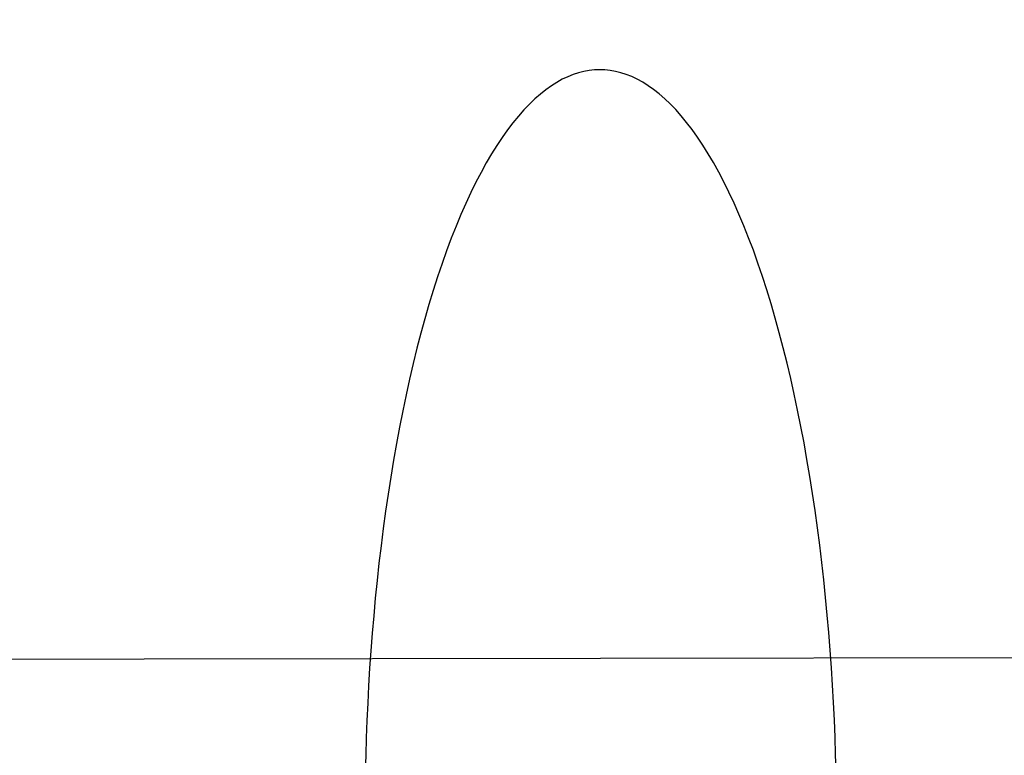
# Model space of a CAD drawing. Header units: millimetres. Extents: x -2852 to 102, y -106 to 97.
# Tile 154 of 256: x -2245 to -2236, y -4 to 3. Entities that reach past the tile are written whole.
import ezdxf

# ---------------------------------------------------------------- set-up
doc = ezdxf.new("R2010")
doc.units = ezdxf.units.MM
doc.header["$MEASUREMENT"] = 0
doc.layers.add('Predefinito', color=5, linetype='Continuous')

msp = doc.modelspace()

# ---------------------------------------------------------------- linework, layer by layer
at = {"layer": 'Predefinito', "extrusion": (-0.001366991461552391, 0.9999990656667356, 0)}
msp.add_lwpolyline([(1899.674573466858, 1028.425676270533), (1950.258311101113, 936.0311236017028), (1967.400196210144, 906.575531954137), (1985.126516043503, 877.4701447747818), (2004.656316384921, 847.0844636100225), (2025.496176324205, 816.669032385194), (2036.394788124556, 801.6049686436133), (2047.581462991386, 786.7526361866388), (2059.048771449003, 772.1737902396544), (2070.848342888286, 757.8628825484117), (2082.852187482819, 744.0269988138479), (2095.232192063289, 730.5284931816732), (2107.740481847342, 717.6917338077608), (2114.150143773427, 711.4284940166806), (2120.668526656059, 705.278737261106), (2127.105031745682, 699.4242024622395), (2133.651606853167, 693.6936066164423), (2140.312207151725, 688.0966408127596), (2147.090787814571, 682.6429961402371), (2153.75026149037, 677.5237656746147), (2160.526113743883, 672.5595220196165), (2167.421020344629, 667.7628195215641), (2174.437410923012, 663.1468989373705), (2181.31288946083, 658.8844485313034), (2188.305132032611, 654.8160355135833), (2195.415453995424, 650.9559758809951), (2202.64302808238, 647.320413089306), (2209.73752194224, 644.0360807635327), (2216.937413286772, 640.9926609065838), (2220.575985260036, 639.5662277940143), (2224.239767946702, 638.2060043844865), (2227.928330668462, 636.9140345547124), (2231.64124274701, 635.6923621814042), (2235.831195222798, 634.408737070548), (2240.048173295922, 633.2171015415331), (2244.289387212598, 632.1182628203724), (2248.553001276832, 631.1118868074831), (2252.586947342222, 630.2482168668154), (2256.637848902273, 629.4656582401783), (2260.704069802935, 628.7638639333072), (2264.783395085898, 628.1424203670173), (2268.846862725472, 627.6041235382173), (2272.919590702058, 627.1439552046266), (2277.000234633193, 626.7611647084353), (2281.087450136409, 626.4550013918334), (2285.179869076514, 626.2246883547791), (2289.276028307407, 626.0693437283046), (2293.374440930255, 625.98805940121), (2297.473620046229, 625.979927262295), (2305.646792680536, 626.1784472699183), (2313.808414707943, 626.6564582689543), (2321.949898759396, 627.4059781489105), (2330.063045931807, 628.4188195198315), (2338.132338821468, 629.6855258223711), (2346.159212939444, 631.19934427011), (2354.137618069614, 632.9527950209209), (2362.061503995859, 634.9383982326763), (2369.890818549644, 637.1387617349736), (2377.655943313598, 639.5559469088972), (2385.352627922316, 642.1840648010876), (2392.976220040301, 645.0172180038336), (2400.434543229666, 648.0133496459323), (2407.813089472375, 651.2003683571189), (2415.108121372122, 654.574644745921), (2422.315901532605, 658.1325494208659), (2429.27810764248, 661.7871694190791), (2436.148314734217, 665.6118309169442), (2442.921659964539, 669.6045235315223), (2449.593583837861, 673.7639364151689), (2455.744190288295, 677.8085140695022), (2461.79696152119, 681.9980824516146), (2467.746880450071, 686.3327562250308), (2473.588068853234, 690.8129082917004), (2480.985152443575, 696.835755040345), (2488.178176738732, 703.1012744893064), (2491.987888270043, 706.5957953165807), (2495.734193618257, 710.1583616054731), (2499.416204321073, 713.7875134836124), (2503.033206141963, 717.481423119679), (2509.945883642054, 724.9170763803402), (2516.605686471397, 732.579540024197), (2522.960022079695, 740.3811103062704), (2529.075879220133, 748.3716608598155), (2534.957113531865, 756.5253814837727), (2540.622272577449, 764.8319886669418), (2546.117810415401, 773.3251265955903), (2551.423854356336, 781.9349877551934), (2556.659804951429, 790.8208707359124), (2561.739512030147, 799.7986763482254), (2571.509788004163, 817.9680090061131), (2626.827584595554, 928.1936540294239), (2638.541319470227, 949.7322297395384), (2651.215680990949, 971.6716347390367), (2674.70444038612, 1009.524286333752), (2677.831677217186, 1014.878638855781), (2679.262425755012, 1017.450514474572), (2680.646061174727, 1020.04534911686), (2681.887900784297, 1022.49666156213), (2683.067744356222, 1024.978650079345), (2684.055893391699, 1027.222851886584), (2684.522245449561, 1028.356636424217), (2684.967345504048, 1029.498783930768)], dxfattribs=at)
msp.add_lwpolyline([(1899.674573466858, 1028.425676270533), (1950.258311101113, 936.0311236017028), (1967.400196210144, 906.575531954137), (1985.126516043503, 877.4701447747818), (2004.656316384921, 847.0844636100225), (2025.496176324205, 816.669032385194), (2036.394788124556, 801.6049686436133), (2047.581462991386, 786.7526361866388), (2059.048771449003, 772.1737902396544), (2070.848342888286, 757.8628825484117), (2082.852187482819, 744.0269988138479), (2095.232192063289, 730.5284931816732), (2107.740481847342, 717.6917338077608), (2114.150143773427, 711.4284940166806), (2120.668526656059, 705.278737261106), (2127.105031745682, 699.4242024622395), (2133.651606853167, 693.6936066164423), (2140.312207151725, 688.0966408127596), (2147.090787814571, 682.6429961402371), (2153.75026149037, 677.5237656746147), (2160.526113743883, 672.5595220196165), (2167.421020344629, 667.7628195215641), (2174.437410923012, 663.1468989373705), (2181.31288946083, 658.8844485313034), (2188.305132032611, 654.8160355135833), (2195.415453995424, 650.9559758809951), (2202.64302808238, 647.320413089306), (2209.73752194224, 644.0360807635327), (2216.937413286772, 640.9926609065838), (2220.575985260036, 639.5662277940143), (2224.239767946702, 638.2060043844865), (2227.928330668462, 636.9140345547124), (2231.64124274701, 635.6923621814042), (2235.831195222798, 634.408737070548), (2240.048173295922, 633.2171015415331), (2244.289387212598, 632.1182628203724), (2248.553001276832, 631.1118868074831), (2252.586947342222, 630.2482168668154), (2256.637848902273, 629.4656582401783), (2260.704069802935, 628.7638639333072), (2264.783395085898, 628.1424203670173), (2268.846862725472, 627.6041235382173), (2272.919590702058, 627.1439552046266), (2277.000234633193, 626.7611647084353), (2281.087450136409, 626.4550013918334), (2285.179869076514, 626.2246883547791), (2289.276028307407, 626.0693437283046), (2293.374440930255, 625.98805940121), (2297.473620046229, 625.979927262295), (2305.646792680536, 626.1784472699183), (2313.808414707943, 626.6564582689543), (2321.949898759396, 627.4059781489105), (2330.063045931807, 628.4188195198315), (2338.132338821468, 629.6855258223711), (2346.159212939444, 631.19934427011), (2354.137618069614, 632.9527950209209), (2362.061503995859, 634.9383982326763), (2369.890818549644, 637.1387617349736), (2377.655943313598, 639.5559469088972), (2385.352627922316, 642.1840648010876), (2392.976220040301, 645.0172180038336), (2400.434543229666, 648.0133496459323), (2407.813089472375, 651.2003683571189), (2415.108121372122, 654.574644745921), (2422.315901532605, 658.1325494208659), (2429.27810764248, 661.7871694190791), (2436.148314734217, 665.6118309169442), (2442.921659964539, 669.6045235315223), (2449.593583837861, 673.7639364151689), (2455.744190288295, 677.8085140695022), (2461.79696152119, 681.9980824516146), (2467.746880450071, 686.3327562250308), (2473.588068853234, 690.8129082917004), (2480.985152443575, 696.835755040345), (2488.178176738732, 703.1012744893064), (2491.987888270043, 706.5957953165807), (2495.734193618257, 710.1583616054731), (2499.416204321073, 713.7875134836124), (2503.033206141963, 717.481423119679), (2509.945883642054, 724.9170763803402), (2516.605686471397, 732.579540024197), (2522.960022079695, 740.3811103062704), (2529.075879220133, 748.3716608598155), (2534.957113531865, 756.5253814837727), (2540.622272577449, 764.8319886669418), (2546.117810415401, 773.3251265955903), (2551.423854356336, 781.9349877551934), (2556.659804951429, 790.8208707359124), (2561.739512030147, 799.7986763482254), (2571.509788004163, 817.9680090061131), (2626.827584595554, 928.1936540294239), (2638.541319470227, 949.7322297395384), (2651.215680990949, 971.6716347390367), (2674.70444038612, 1009.524286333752), (2677.831677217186, 1014.878638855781), (2679.262425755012, 1017.450514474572), (2680.646061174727, 1020.04534911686), (2681.887900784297, 1022.49666156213), (2683.067744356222, 1024.978650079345), (2684.055893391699, 1027.222851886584), (2684.522245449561, 1028.356636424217), (2684.967345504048, 1029.498783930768)], dxfattribs=at)
at = {"layer": 'Predefinito'}
msp.add_polyline3d([(-2237.856910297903, -4.11349711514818, 626.5843823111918), (-2237.861049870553, -3.954489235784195, 626.5962735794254), (-2237.866371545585, -3.794489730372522, 626.6117446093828), (-2237.872899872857, -3.633618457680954, 626.630870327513), (-2237.880658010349, -3.472000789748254, 626.6537214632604), (-2237.889667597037, -3.309767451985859, 626.68036416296), (-2237.89994862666, -3.147054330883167, 626.7108596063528), (-2237.911519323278, -2.984002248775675, 626.745263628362), (-2237.924396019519, -2.820756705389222, 626.7836263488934), (-2237.938593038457, -2.657467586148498, 626.8259918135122), (-2237.954122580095, -2.494288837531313, 626.8723976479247), (-2237.970994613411, -2.331378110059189, 626.9228747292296), (-2237.989216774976, -2.168896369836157, 626.9774468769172), (-2238.008794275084, -2.00700747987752, 627.0361305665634), (-2238.029729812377, -1.845877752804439, 627.098934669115), (-2238.052023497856, -1.685675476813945, 627.1658602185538), (-2238.075672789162, -1.526570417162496, 627.2369002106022), (-2238.100672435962, -1.368733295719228, 627.3120394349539), (-2238.127014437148, -1.212335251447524, 627.3912543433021), (-2238.154688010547, -1.057547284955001, 627.4745129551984), (-2238.183679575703, -0.9045396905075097, 627.5617748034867), (-2238.213972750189, -0.7534814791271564, 627.6529909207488), (-2238.245548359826, -0.6045397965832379, 627.7481038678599), (-2238.278384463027, -0.4578793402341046, 627.8470478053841), (-2238.312456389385, -0.3136617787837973, 627.9497486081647), (-2238.347736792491, -0.1720451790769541, 628.0561240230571), (-2238.384195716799, -0.0331834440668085, 628.1660838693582), (-2238.421800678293, 0.1027742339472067, 628.2795302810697), (-2238.460516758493, 0.2356839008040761, 628.3963579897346), (-2238.500306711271, 0.365407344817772, 628.516454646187), (-2238.541131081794, 0.4918125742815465, 628.6397011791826), (-2238.582948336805, 0.6147742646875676, 628.7659721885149), (-2238.625715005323, 0.7341741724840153, 628.8951363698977), (-2238.66938582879, 0.8499015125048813, 629.0270569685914), (-2238.713913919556, 0.9618532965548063, 629.1615922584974), (-2238.759250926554, 1.069934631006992, 629.2985960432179), (-2238.805347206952, 1.174058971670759, 629.4379181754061), (-2238.852152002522, 1.274148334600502, 629.5794050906), (-2238.899613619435, 1.370133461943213, 629.7229003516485), (-2238.947679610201, 1.46195394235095, 629.8682451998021), (-2238.996296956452, 1.549558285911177, 630.0152791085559), (-2239.045412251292, 1.632903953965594, 630.1638403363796), (-2239.094971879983, 1.711957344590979, 630.3137664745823), (-2239.144922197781, 1.786693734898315, 630.4648949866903), (-2239.195209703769, 1.857097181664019, 630.6170637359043), (-2239.245781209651, 1.923160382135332, 630.7701114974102), (-2239.296584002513, 1.984884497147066, 630.9238784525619), (-2239.347566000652, 2.042278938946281, 631.0782066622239), (-2239.398675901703, 2.095361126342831, 631.2329405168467), (-2239.449863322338, 2.144156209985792, 631.3879271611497), (-2239.501078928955, 2.188696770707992, 631.5430168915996), (-2239.552274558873, 2.229022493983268, 631.6980635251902), (-2239.603403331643, 2.265179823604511, 631.8529247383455), (-2239.654419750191, 2.297221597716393, 632.0074623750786), (-2239.705279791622, 2.325206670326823, 632.1615427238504), (-2239.755940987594, 2.349199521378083, 632.31503676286), (-2239.806362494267, 2.369269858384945, 632.4678203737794), (-2239.856505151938, 2.385492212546, 632.6197745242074), (-2239.906331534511, 2.39794553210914, 632.7707854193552), (-2239.95580598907, 2.406712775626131, 632.9207446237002), (-2240.004894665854, 2.411880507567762, 633.0695491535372), (-2240.053565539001, 2.413538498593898, 633.2171015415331), (-2240.102231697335, 2.411747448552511, 633.3646539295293), (-2240.151306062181, 2.406445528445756, 633.5134584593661), (-2240.200756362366, 2.397543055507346, 633.663417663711), (-2240.250548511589, 2.384953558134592, 633.8144285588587), (-2240.300646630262, 2.368594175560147, 633.9663827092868), (-2240.351013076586, 2.34838606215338, 634.1191663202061), (-2240.401608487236, 2.324254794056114, 634.2726603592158), (-2240.452391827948, 2.296130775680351, 634.4267407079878), (-2240.503320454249, 2.263949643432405, 634.5812783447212), (-2240.554350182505, 2.227652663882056, 634.7361395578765), (-2240.605435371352, 2.187187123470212, 634.8911861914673), (-2240.65652901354, 2.142506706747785, 635.0462759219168), (-2240.70758283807, 2.093571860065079, 635.2012625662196), (-2240.75854742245, 2.04035013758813, 635.3559964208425), (-2240.809372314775, 1.982816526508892, 635.5103246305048), (-2240.86000616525, 1.920953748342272, 635.6640915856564), (-2240.910396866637, 1.85475253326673, 635.8171393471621), (-2240.960491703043, 1.784211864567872, 635.9693080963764), (-2241.010237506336, 1.709339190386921, 636.1204366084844), (-2241.059580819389, 1.630150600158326, 636.270362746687), (-2241.108468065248, 1.546670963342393, 636.4189239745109), (-2241.156845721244, 1.458934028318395, 636.5659578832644), (-2241.204660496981, 1.366982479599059, 636.7113027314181), (-2241.25185951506, 1.270867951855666, 636.8547979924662), (-2241.298390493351, 1.170650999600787, 636.9962849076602), (-2241.344201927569, 1.0664010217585, 637.1356070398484), (-2241.389243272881, 0.9581961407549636, 637.272610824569), (-2241.433465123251, 0.846123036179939, 637.407146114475), (-2241.47681938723, 0.7302767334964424, 637.5390667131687), (-2241.51925945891, 0.6107603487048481, 637.6682308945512), (-2241.560740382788, 0.4876847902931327, 637.7945019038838), (-2241.601219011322, 0.3611684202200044, 637.9177484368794), (-2241.640654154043, 0.2313366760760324, 638.037845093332), (-2241.679006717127, 0.0983216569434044, 638.1546728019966), (-2241.716239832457, -0.0377383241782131, 638.2681192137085), (-2241.752318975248, -0.1766992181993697, 638.3780790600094), (-2241.787212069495, -0.3184117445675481, 638.4844544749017), (-2241.820889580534, -0.4627219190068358, 638.5871552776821), (-2241.853324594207, -0.6094716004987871, 638.6860992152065), (-2241.884492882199, -0.7584990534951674, 638.7812121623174), (-2241.914372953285, -0.9096395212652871, 638.8724282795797), (-2241.94294609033, -1.062725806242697, 638.959690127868), (-2241.970196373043, -1.217588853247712, 639.0429487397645), (-2241.996110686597, -1.374058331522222, 639.1221636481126), (-2242.020678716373, -1.531963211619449, 639.1973028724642), (-2242.043892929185, -1.691132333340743, 639.2683428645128), (-2242.065748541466, -1.851394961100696, 639.3352684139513), (-2242.086243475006, -2.012581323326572, 639.3980725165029), (-2242.1053783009, -2.174523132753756, 639.4567562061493), (-2242.123156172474, -2.337054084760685, 639.5113283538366), (-2242.139582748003, -2.500010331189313, 639.5618054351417), (-2242.154666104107, -2.663230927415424, 639.6082112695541), (-2242.16841664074, -2.826558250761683, 639.650576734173), (-2242.180846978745, -2.989838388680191, 639.6889394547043), (-2242.191971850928, -3.152921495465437, 639.7233434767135), (-2242.201807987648, -3.315662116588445, 639.7538389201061), (-2242.210373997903, -3.477919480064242, 639.7804816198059), (-2242.21769024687, -3.639557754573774, 639.8033327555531), (-2242.223778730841, -3.800446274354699, 639.8224584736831), (-2242.228662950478, -3.960459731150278, 639.8379295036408), (-2242.232367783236, -4.119478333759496, 639.8498207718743)], dxfattribs=at)
msp.add_polyline3d([(-2237.856910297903, -4.11349711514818, 626.5843823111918), (-2237.861049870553, -3.954489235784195, 626.5962735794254), (-2237.866371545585, -3.794489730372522, 626.6117446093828), (-2237.872899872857, -3.633618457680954, 626.630870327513), (-2237.880658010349, -3.472000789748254, 626.6537214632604), (-2237.889667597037, -3.309767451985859, 626.68036416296), (-2237.89994862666, -3.147054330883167, 626.7108596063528), (-2237.911519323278, -2.984002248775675, 626.745263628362), (-2237.924396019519, -2.820756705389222, 626.7836263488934), (-2237.938593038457, -2.657467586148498, 626.8259918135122), (-2237.954122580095, -2.494288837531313, 626.8723976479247), (-2237.970994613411, -2.331378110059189, 626.9228747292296), (-2237.989216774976, -2.168896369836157, 626.9774468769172), (-2238.008794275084, -2.00700747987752, 627.0361305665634), (-2238.029729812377, -1.845877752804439, 627.098934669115), (-2238.052023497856, -1.685675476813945, 627.1658602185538), (-2238.075672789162, -1.526570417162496, 627.2369002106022), (-2238.100672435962, -1.368733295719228, 627.3120394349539), (-2238.127014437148, -1.212335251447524, 627.3912543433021), (-2238.154688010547, -1.057547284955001, 627.4745129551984), (-2238.183679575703, -0.9045396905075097, 627.5617748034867), (-2238.213972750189, -0.7534814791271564, 627.6529909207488), (-2238.245548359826, -0.6045397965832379, 627.7481038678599), (-2238.278384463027, -0.4578793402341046, 627.8470478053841), (-2238.312456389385, -0.3136617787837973, 627.9497486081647), (-2238.347736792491, -0.1720451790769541, 628.0561240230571), (-2238.384195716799, -0.0331834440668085, 628.1660838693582), (-2238.421800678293, 0.1027742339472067, 628.2795302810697), (-2238.460516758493, 0.2356839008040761, 628.3963579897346), (-2238.500306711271, 0.365407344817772, 628.516454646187), (-2238.541131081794, 0.4918125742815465, 628.6397011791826), (-2238.582948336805, 0.6147742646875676, 628.7659721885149), (-2238.625715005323, 0.7341741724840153, 628.8951363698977), (-2238.66938582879, 0.8499015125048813, 629.0270569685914), (-2238.713913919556, 0.9618532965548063, 629.1615922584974), (-2238.759250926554, 1.069934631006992, 629.2985960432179), (-2238.805347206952, 1.174058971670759, 629.4379181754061), (-2238.852152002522, 1.274148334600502, 629.5794050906), (-2238.899613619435, 1.370133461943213, 629.7229003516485), (-2238.947679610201, 1.46195394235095, 629.8682451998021), (-2238.996296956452, 1.549558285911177, 630.0152791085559), (-2239.045412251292, 1.632903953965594, 630.1638403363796), (-2239.094971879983, 1.711957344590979, 630.3137664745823), (-2239.144922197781, 1.786693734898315, 630.4648949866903), (-2239.195209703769, 1.857097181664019, 630.6170637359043), (-2239.245781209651, 1.923160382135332, 630.7701114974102), (-2239.296584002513, 1.984884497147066, 630.9238784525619), (-2239.347566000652, 2.042278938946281, 631.0782066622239), (-2239.398675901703, 2.095361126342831, 631.2329405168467), (-2239.449863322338, 2.144156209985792, 631.3879271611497), (-2239.501078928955, 2.188696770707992, 631.5430168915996), (-2239.552274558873, 2.229022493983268, 631.6980635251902), (-2239.603403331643, 2.265179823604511, 631.8529247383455), (-2239.654419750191, 2.297221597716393, 632.0074623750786), (-2239.705279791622, 2.325206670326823, 632.1615427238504), (-2239.755940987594, 2.349199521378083, 632.31503676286), (-2239.806362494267, 2.369269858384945, 632.4678203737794), (-2239.856505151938, 2.385492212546, 632.6197745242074), (-2239.906331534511, 2.39794553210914, 632.7707854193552), (-2239.95580598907, 2.406712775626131, 632.9207446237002), (-2240.004894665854, 2.411880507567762, 633.0695491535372), (-2240.053565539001, 2.413538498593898, 633.2171015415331), (-2240.102231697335, 2.411747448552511, 633.3646539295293), (-2240.151306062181, 2.406445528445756, 633.5134584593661), (-2240.200756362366, 2.397543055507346, 633.663417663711), (-2240.250548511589, 2.384953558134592, 633.8144285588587), (-2240.300646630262, 2.368594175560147, 633.9663827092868), (-2240.351013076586, 2.34838606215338, 634.1191663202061), (-2240.401608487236, 2.324254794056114, 634.2726603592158), (-2240.452391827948, 2.296130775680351, 634.4267407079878), (-2240.503320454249, 2.263949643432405, 634.5812783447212), (-2240.554350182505, 2.227652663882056, 634.7361395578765), (-2240.605435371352, 2.187187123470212, 634.8911861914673), (-2240.65652901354, 2.142506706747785, 635.0462759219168), (-2240.70758283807, 2.093571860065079, 635.2012625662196), (-2240.75854742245, 2.04035013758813, 635.3559964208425), (-2240.809372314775, 1.982816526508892, 635.5103246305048), (-2240.86000616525, 1.920953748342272, 635.6640915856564), (-2240.910396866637, 1.85475253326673, 635.8171393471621), (-2240.960491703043, 1.784211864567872, 635.9693080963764), (-2241.010237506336, 1.709339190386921, 636.1204366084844), (-2241.059580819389, 1.630150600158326, 636.270362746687), (-2241.108468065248, 1.546670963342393, 636.4189239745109), (-2241.156845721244, 1.458934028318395, 636.5659578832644), (-2241.204660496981, 1.366982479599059, 636.7113027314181), (-2241.25185951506, 1.270867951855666, 636.8547979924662), (-2241.298390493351, 1.170650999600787, 636.9962849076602), (-2241.344201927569, 1.0664010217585, 637.1356070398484), (-2241.389243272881, 0.9581961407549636, 637.272610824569), (-2241.433465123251, 0.846123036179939, 637.407146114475), (-2241.47681938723, 0.7302767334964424, 637.5390667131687), (-2241.51925945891, 0.6107603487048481, 637.6682308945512), (-2241.560740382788, 0.4876847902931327, 637.7945019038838), (-2241.601219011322, 0.3611684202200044, 637.9177484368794), (-2241.640654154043, 0.2313366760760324, 638.037845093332), (-2241.679006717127, 0.0983216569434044, 638.1546728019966), (-2241.716239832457, -0.0377383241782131, 638.2681192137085), (-2241.752318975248, -0.1766992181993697, 638.3780790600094), (-2241.787212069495, -0.3184117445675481, 638.4844544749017), (-2241.820889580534, -0.4627219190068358, 638.5871552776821), (-2241.853324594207, -0.6094716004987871, 638.6860992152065), (-2241.884492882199, -0.7584990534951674, 638.7812121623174), (-2241.914372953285, -0.9096395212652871, 638.8724282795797), (-2241.94294609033, -1.062725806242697, 638.959690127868), (-2241.970196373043, -1.217588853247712, 639.0429487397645), (-2241.996110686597, -1.374058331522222, 639.1221636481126), (-2242.020678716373, -1.531963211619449, 639.1973028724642), (-2242.043892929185, -1.691132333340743, 639.2683428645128), (-2242.065748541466, -1.851394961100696, 639.3352684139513), (-2242.086243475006, -2.012581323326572, 639.3980725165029), (-2242.1053783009, -2.174523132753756, 639.4567562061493), (-2242.123156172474, -2.337054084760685, 639.5113283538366), (-2242.139582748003, -2.500010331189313, 639.5618054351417), (-2242.154666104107, -2.663230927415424, 639.6082112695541), (-2242.16841664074, -2.826558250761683, 639.650576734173), (-2242.180846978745, -2.989838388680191, 639.6889394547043), (-2242.191971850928, -3.152921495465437, 639.7233434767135), (-2242.201807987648, -3.315662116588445, 639.7538389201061), (-2242.210373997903, -3.477919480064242, 639.7804816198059), (-2242.21769024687, -3.639557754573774, 639.8033327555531), (-2242.223778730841, -3.800446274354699, 639.8224584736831), (-2242.228662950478, -3.960459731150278, 639.8379295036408), (-2242.232367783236, -4.119478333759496, 639.8498207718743)], dxfattribs=at)

doc.saveas('drawing.dxf')
